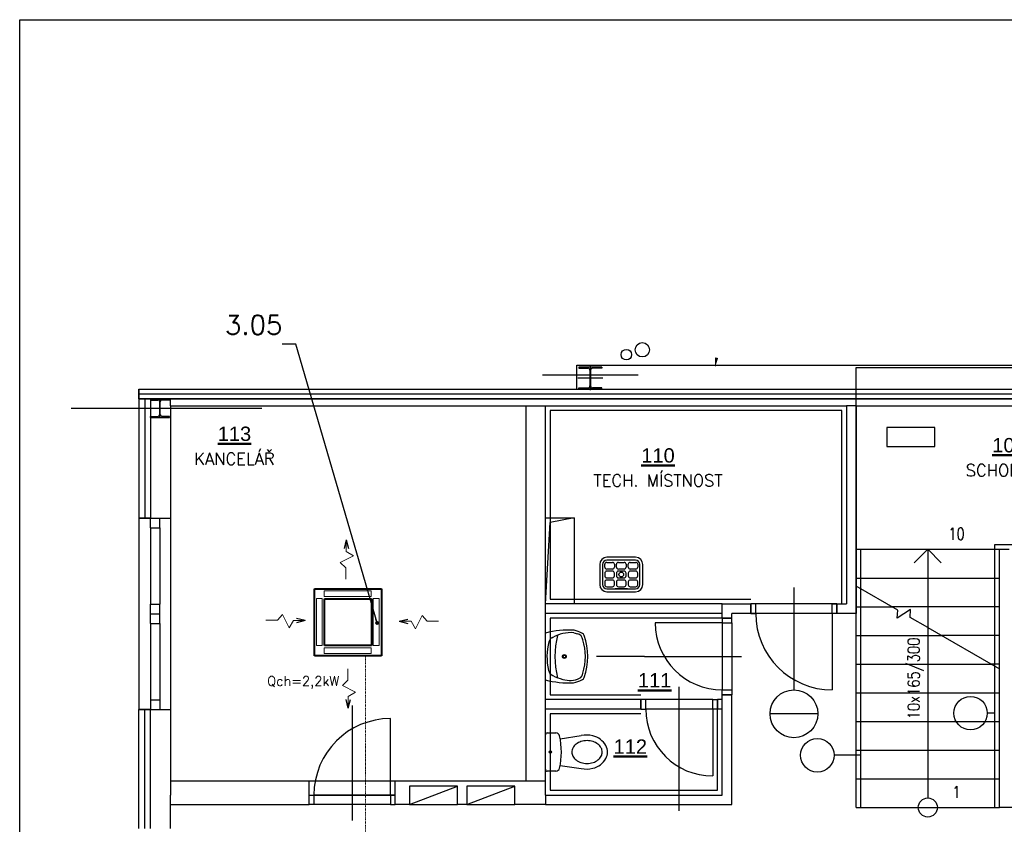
# Model space of a CAD drawing. Header units: millimetres. Extents: x 6435372 to 7248404, y 1559872 to 1886246.
# Tile 110 of 208: x 6960256 to 6970553, y 1637989 to 1646403. Entities that reach past the tile are written whole.
import ezdxf
from ezdxf.enums import TextEntityAlignment as Align

# ---------------------------------------------------------------- set-up
doc = ezdxf.new("R2010")
doc.units = ezdxf.units.MM
doc.linetypes.add('DASHDOT', pattern=[1, 0.5, -0.25, 0, -0.25])
for name, color, linetype, lineweight in [('CKPOPISM', 8, 'Continuous', 50), ('CKPOPISM_POPIS', 8, 'Continuous', 25), ('VZT', 130, 'Continuous', 40)]:
    doc.layers.add(name, color=color, linetype=linetype, lineweight=lineweight)
for name, color, linetype in [('Popisky', 7, 'Continuous'), ('Pozice', 6, 'Continuous'), ('Stavba', 152, 'Continuous'), ('VzT šipky', 7, 'Continuous')]:
    doc.layers.add(name, color=color, linetype=linetype)
doc.styles.add('ARIAL', font='arial.ttf')
doc.styles.add('ROMANS', font='ROMANS', dxfattribs={"height": 0.2})
doc.styles.get("Standard").update_dxf_attribs({"font": 'romans.shx'})
doc.dimstyles.new('pozice50', dxfattribs={"dimtxt": 200, "dimasz": 40, "dimexe": 20, "dimexo": 100, "dimgap": 100, "dimtad": 3, "dimjust": 3, "dimdec": 0, "dimtxsty": 'ROMANS', "dimblk": 'OBLIQUE', "dimcen": -3, "dimclrd": 7, "dimclre": 7, "dimclrt": 6, "dimadec": 0, "dimazin": 0, "dimtfac": 1, "dimtdec": 0, "dimtmove": 0, "dimatfit": 3, "dimldrblk": 'DOT', "dimfxl": 1, "dimarcsym": 0})

# ---------------------------------------------------------------- blocks, each defined once
blk = doc.blocks.new('CKBL2032316081158')
blk = doc.blocks.new('CKBL2032316081219')
blk = doc.blocks.new('CKBL2032316081224')
blk = doc.blocks.new('CKBL2010716104152', base_point=(90276, 66514))
blk = doc.blocks.new('CKBL2010716104200', base_point=(91930, 63875))
blk = doc.blocks.new('_Dot')
at = {"color": 0, "lineweight": -2}
blk.add_line((-0.5, 0), (-1, 0), dxfattribs=at)
at = {"color": 0, "const_width": 0.5}
blk.add_lwpolyline([(-0.25, 0, 1), (0.25, 0, 1)], format="xyb", close=True, dxfattribs=at)
blk = doc.blocks.new('_Oblique')
at = {"color": 0, "lineweight": -2}
blk.add_line((-0.5, -0.5), (0.5, 0.5), dxfattribs=at)

msp = doc.modelspace()

# ---------------------------------------------------------------- linework, layer by layer
at = {"flags": 128}
msp.add_lwpolyline([(6960255.8, 1646402.6), (6991755.8, 1646402.6), (6991755.8, 1624127.6), (6960255.8, 1624127.6)], close=True, dxfattribs=at)
at = {"layer": 'Stavba'}
for p, q in [((6966083.1, 1642539.3), (6966083.1, 1642789.3)), ((6966083.1, 1642789.3), (6972363.1, 1642789.3)), ((6966343.1, 1642769.3), (6966103.1, 1642769.3)), ((6966103.1, 1642769.3), (6966103.1, 1642757.3)), ((6966103.1, 1642757.3), (6966198.3, 1642757.3)), ((6966219.3, 1642736.3), (6966219.3, 1642572.3)), ((6966223.1, 1642779.3), (6966223.1, 1642529.3)), ((6966226.8, 1642736.3), (6966226.8, 1642572.3)), ((6966343.1, 1642757.3), (6966247.8, 1642757.3)), ((6966343.1, 1642769.3), (6966343.1, 1642757.3)), ((6969003.1, 1640479.2), (6969003.1, 1642764.3)), ((6969003.1, 1642764.3), (6972103.1, 1642764.3)), ((6965723.1, 1642689.3), (6966723.1, 1642689.3)), ((6966353.1, 1642654.3), (6966093.1, 1642654.3)), ((6961503.1, 1642439.3), (6961503.1, 1642539.3)), ((6961503.1, 1642539.3), (6961503.1, 1642439.3)), ((6961503.1, 1642539.3), (6972938.1, 1642539.3)), ((6966103.1, 1642539.3), (6966103.1, 1642551.3)), ((6966103.1, 1642551.3), (6966198.3, 1642551.3)), ((6966343.1, 1642539.3), (6966103.1, 1642539.3)), ((6966343.1, 1642551.3), (6966247.8, 1642551.3)), ((6966343.1, 1642539.3), (6966343.1, 1642551.3)), ((6961503.1, 1642489.3), (6972938.1, 1642489.3)), ((6961503.1, 1642439.3), (6961833.1, 1642439.4)), ((6961833.1, 1642439.3), (6961503.1, 1642439.3)), ((6961623.1, 1642439.3), (6961503.1, 1642439.3)), ((6961503.1, 1642439.3), (6961503.1, 1641189.3)), ((6961503.1, 1642439.3), (6972938.1, 1642439.3)), ((6961563.1, 1642439.3), (6961563.1, 1641189.3)), ((6961623.1, 1642439.3), (6961623.1, 1641189.3)), ((6961623.1, 1642434.3), (6961823.1, 1642434.3)), ((6961623.1, 1642434.3), (6961623.1, 1642424.3)), ((6961623.1, 1642424.3), (6961701.8, 1642424.3)), ((6961723.1, 1642234.3), (6961723.1, 1642444.3)), ((6961823.1, 1642424.3), (6961744.3, 1642424.3)), ((6961823.1, 1642434.3), (6961823.1, 1642424.3)), ((6961833.1, 1642364.3), (6961833.1, 1642439.3)), ((6972343.1, 1642439.3), (6961833.1, 1642439.3)), ((6960793.1, 1642339.3), (6962789.2, 1642339.3)), ((6961613.1, 1642339.3), (6961833.1, 1642339.3)), ((6961719.8, 1642272.3), (6961719.8, 1642406.3)), ((6961726.3, 1642272.3), (6961726.3, 1642406.3)), ((6961833.1, 1642364.3), (6965553.1, 1642364.3)), ((6961833.1, 1642364.3), (6961833.1, 1641189.3)), ((6965553.1, 1638444.3), (6965553.1, 1642364.3)), ((6965553.1, 1642364.3), (6965753.1, 1642364.3)), ((6965753.1, 1642364.3), (6968903.1, 1642364.3)), ((6965753.1, 1640294.3), (6965753.1, 1642364.3)), ((6968853.1, 1642314.3), (6965803.1, 1642314.3)), ((6965803.1, 1642314.3), (6965803.1, 1640344.3)), ((6968853.1, 1640294.3), (6968853.1, 1642314.3)), ((6969003.1, 1642364.3), (6968903.1, 1642364.3)), ((6968903.1, 1642364.3), (6968903.1, 1640294.3)), ((6969003.1, 1642364.3), (6969003.1, 1640194.3)), ((6969003.1, 1642364.3), (6972343.1, 1642364.3)), ((6961623.1, 1642244.3), (6961623.1, 1642254.3)), ((6961623.1, 1642254.3), (6961701.8, 1642254.3)), ((6961623.1, 1642244.3), (6961823.1, 1642244.3)), ((6961823.1, 1642254.3), (6961744.3, 1642254.3)), ((6961823.1, 1642244.3), (6961823.1, 1642254.3)), ((6968903.1, 1642294.3), (6968903.1, 1642244.3)), ((6969824.8, 1642138.9), (6969324.8, 1642138.9)), ((6969324.8, 1642138.9), (6969324.8, 1641938.9)), ((6969824.8, 1641938.9), (6969824.8, 1642138.9)), ((6969324.8, 1641938.9), (6969824.8, 1641938.9)), ((6961503.1, 1641189.3), (6961833.1, 1641189.3)), ((6961503.1, 1641189.3), (6961503.1, 1639189.3)), ((6961623.1, 1641189.3), (6961503.1, 1641189.3)), ((6961623.1, 1641089.3), (6961623.1, 1641189.3)), ((6961623.1, 1641189.3), (6961723.1, 1641189.3)), ((6961723.1, 1641089.3), (6961723.1, 1641189.3)), ((6961833.1, 1641189.3), (6961833.1, 1639189.3)), ((6965753.1, 1640294.3), (6965753.1, 1641194.3)), ((6965753.1, 1641194.3), (6966053.1, 1641194.3)), ((6966053.1, 1641194.3), (6965803.1, 1641144.3)), ((6966053.1, 1641194.3), (6966053.1, 1640294.3)), ((6961623.1, 1641089.3), (6961623.1, 1640289.3)), ((6961623.1, 1641089.3), (6961723.1, 1641089.3)), ((6961723.1, 1641089.3), (6961723.1, 1640289.3)), ((6965753.1, 1640294.3), (6965803.1, 1641144.3)), ((6969003.1, 1640864.3), (6970503.1, 1640864.3)), ((6969003.1, 1640864.3), (6970503.1, 1640864.3)), ((6969053.1, 1638164.3), (6969053.1, 1640864.3)), ((6969753.1, 1640864.3), (6969611.8, 1640723)), ((6969753.1, 1640864.3), (6969894.4, 1640723)), ((6969753.1, 1640864.3), (6969753.1, 1638264.2)), ((6970453.1, 1639613.1), (6970453.1, 1640914.3)), ((6970453.1, 1640914.3), (6970653.1, 1640914.3)), ((6970503.1, 1639613.1), (6970503.1, 1640864.3)), ((6970503.1, 1640864.3), (6970603.1, 1640864.3)), ((6966697.2, 1640780.7), (6966397.2, 1640780.7)), ((6966322.2, 1640705.7), (6966322.2, 1640495.7)), ((6966352.2, 1640705.7), (6966352.2, 1640495.7)), ((6966374.7, 1640678.2), (6966374.7, 1640708.2)), ((6966394.7, 1640728.2), (6966454.7, 1640728.2)), ((6966454.7, 1640658.2), (6966394.7, 1640658.2)), ((6966697.2, 1640750.7), (6966397.2, 1640750.7)), ((6966474.7, 1640708.2), (6966474.7, 1640678.2)), ((6966497.2, 1640678.2), (6966497.2, 1640708.2)), ((6966517.2, 1640728.2), (6966577.2, 1640728.2)), ((6966577.2, 1640658.2), (6966517.2, 1640658.2)), ((6966597.2, 1640708.2), (6966597.2, 1640678.2)), ((6966619.7, 1640678.2), (6966619.7, 1640708.2)), ((6966639.7, 1640728.2), (6966699.7, 1640728.2)), ((6966699.7, 1640658.2), (6966639.7, 1640658.2)), ((6966719.7, 1640708.2), (6966719.7, 1640678.2)), ((6966742.2, 1640495.7), (6966742.2, 1640705.7)), ((6966772.2, 1640495.7), (6966772.2, 1640705.7)), ((6966374.7, 1640615.7), (6966374.7, 1640585.7)), ((6966454.7, 1640635.7), (6966394.7, 1640635.7)), ((6966394.7, 1640565.7), (6966454.7, 1640565.7)), ((6966474.7, 1640585.7), (6966474.7, 1640615.7)), ((6966497.2, 1640615.7), (6966497.2, 1640585.7)), ((6966577.2, 1640635.7), (6966517.2, 1640635.7)), ((6966517.2, 1640565.7), (6966577.2, 1640565.7)), ((6966597.2, 1640585.7), (6966597.2, 1640615.7)), ((6966619.7, 1640615.7), (6966619.7, 1640585.7)), ((6966699.7, 1640635.7), (6966639.7, 1640635.7)), ((6966639.7, 1640565.7), (6966699.7, 1640565.7)), ((6966719.7, 1640585.7), (6966719.7, 1640615.7)), ((6969003.1, 1640564.3), (6970503.1, 1640564.3)), ((6966374.7, 1640523.2), (6966374.7, 1640493.2)), ((6966454.7, 1640543.2), (6966394.7, 1640543.2)), ((6966394.7, 1640473.2), (6966454.7, 1640473.2)), ((6966474.7, 1640493.2), (6966474.7, 1640523.2)), ((6966497.2, 1640523.2), (6966497.2, 1640493.2)), ((6966577.2, 1640543.2), (6966517.2, 1640543.2)), ((6966517.2, 1640473.2), (6966577.2, 1640473.2)), ((6966597.2, 1640493.2), (6966597.2, 1640523.2)), ((6966619.7, 1640523.2), (6966619.7, 1640493.2)), ((6966699.7, 1640543.2), (6966639.7, 1640543.2)), ((6966639.7, 1640473.2), (6966699.7, 1640473.2)), ((6966719.7, 1640493.2), (6966719.7, 1640523.2)), ((6968353.1, 1640465.8), (6968353.1, 1639394.3)), ((6969438.1, 1640228), (6969003.1, 1640479.2)), ((6969438.1, 1640228), (6969003.1, 1640479.2)), ((6969003.1, 1638164.3), (6969003.1, 1640479.2)), ((6966397.2, 1640450.7), (6966697.2, 1640450.7)), ((6966397.2, 1640420.7), (6966697.2, 1640420.7)), ((6966482.2, 1640450.7), (6966612.2, 1640450.7)), ((6966482.2, 1640450.7), (6966482.2, 1640450.7)), ((6966612.2, 1640450.7), (6966482.2, 1640450.7)), ((6966612.2, 1640450.7), (6966612.2, 1640450.7)), ((6961623.1, 1640189.3), (6961623.1, 1640289.3)), ((6961623.1, 1640289.3), (6961723.1, 1640289.3)), ((6961723.1, 1640189.3), (6961723.1, 1640289.3)), ((6967603.1, 1640294.3), (6965753.1, 1640294.3)), ((6965753.1, 1640194.3), (6965753.1, 1640294.3)), ((6966053.1, 1640294.3), (6965753.1, 1640294.3)), ((6965803.1, 1640344.3), (6967903.1, 1640344.3)), ((6967603.1, 1640194.3), (6967603.1, 1640294.3)), ((6967603.1, 1640294.3), (6967903.1, 1640294.3)), ((6967603.1, 1640144.3), (6967603.1, 1640294.3)), ((6968803.1, 1640294.3), (6967903.1, 1640294.3)), ((6967903.1, 1640194.3), (6967903.1, 1640294.3)), ((6967953.1, 1640294.3), (6967903.1, 1640294.3)), ((6967903.1, 1640294.3), (6967903.1, 1640194.3)), ((6967953.1, 1640194.3), (6967953.1, 1640294.3)), ((6968753.1, 1640294.3), (6967953.1, 1640294.3)), ((6968753.1, 1640194.3), (6968753.1, 1640294.3)), ((6968753.1, 1640294.3), (6968803.1, 1640294.3)), ((6968803.1, 1640294.3), (6968903.1, 1640294.3)), ((6968803.1, 1640194.3), (6968803.1, 1640294.3)), ((6968803.1, 1640294.3), (6968803.1, 1640194.3)), ((6969003.1, 1640264.3), (6969375.2, 1640264.3)), ((6970503.1, 1640264.3), (6969375.2, 1640264.3)), ((6961623.1, 1640189.3), (6961723.1, 1640189.3)), ((6961623.1, 1640089.3), (6961623.1, 1640189.3)), ((6961723.1, 1640089.3), (6961723.1, 1640189.3)), ((6965753.1, 1639294.3), (6965753.1, 1640194.3)), ((6967603.1, 1640194.3), (6965753.1, 1640194.3)), ((6967482.4, 1640144.3), (6965803.1, 1640144.3)), ((6965803.1, 1640144.3), (6965803.1, 1639344.3)), ((6967603.1, 1640144.3), (6967482.4, 1640144.3)), ((6967482.4, 1640144.3), (6967482.4, 1640144.3)), ((6967603.1, 1640144.3), (6967703.1, 1640144.3)), ((6967603.1, 1640144.3), (6967603.1, 1640094.3)), ((6967703.1, 1640144.3), (6967603.1, 1640144.3)), ((6967903.1, 1640194.3), (6967703.1, 1640194.3)), ((6967703.1, 1640144.3), (6967703.1, 1640194.3)), ((6967703.1, 1640094.3), (6967703.1, 1640144.3)), ((6968803.1, 1640194.3), (6967903.1, 1640194.3)), ((6967903.1, 1640194.3), (6967953.1, 1640194.3)), ((6968753.1, 1640194.3), (6967953.1, 1640194.3)), ((6968803.1, 1640194.3), (6968753.1, 1640194.3)), ((6968753.1, 1640194.3), (6968753.1, 1639394.3)), ((6969003.1, 1640194.3), (6968803.1, 1640194.3)), ((6969573, 1640236.7), (6969433.1, 1640144.3)), ((6969573, 1640236.7), (6969433.1, 1640144.3)), ((6969433.1, 1640144.3), (6969438.1, 1640228)), ((6969433.1, 1640144.3), (6969438.1, 1640228)), ((6969568, 1640153), (6969573, 1640236.7)), ((6969568, 1640153), (6969573, 1640236.7)), ((6969753.1, 1640046.1), (6969568, 1640153)), ((6969753.1, 1640046.1), (6969568, 1640153)), ((6961623.1, 1640089.3), (6961623.1, 1639289.3)), ((6961623.1, 1640089.3), (6961723.1, 1640089.3)), ((6961723.1, 1640089.3), (6961723.1, 1639289.3)), ((6967603.1, 1640094.3), (6966903.1, 1640094.3)), ((6967603.1, 1640094.3), (6967603.1, 1639394.3)), ((6967603.1, 1640094.3), (6967703.1, 1640094.3)), ((6967703.1, 1640094.3), (6967703.1, 1639394.3)), ((6969753.1, 1640046.1), (6970503.1, 1639613.1)), ((6969753.1, 1640046.1), (6970503.1, 1639613.1)), ((6965753.1, 1639498.3), (6965753.1, 1639989.1)), ((6965827.7, 1639942.3), (6965829.9, 1639943.5)), ((6966050.6, 1639992.6), (6966089.1, 1639981.3)), ((6969003.1, 1639964.3), (6969894.8, 1639964.3)), ((6970503.1, 1639964.3), (6969894.8, 1639964.3)), ((6966173.1, 1639744.3), (6966173.1, 1639744.3)), ((6966789.5, 1639744.3), (6966289.5, 1639744.3)), ((6966789.5, 1639744.3), (6967803.1, 1639744.3)), ((6969003.1, 1639664.3), (6970414.4, 1639664.3)), ((6970503.1, 1639664.3), (6970414.4, 1639664.3)), ((6970453.1, 1638164.3), (6970453.1, 1639630.4)), ((6970503.1, 1638164.3), (6970503.1, 1639613.1)), ((6967153.1, 1638131.2), (6967153.1, 1639425.3)), ((6965803.1, 1639344.3), (6966753.1, 1639344.3)), ((6967603.1, 1639344.3), (6967603.1, 1639394.3)), ((6967603.1, 1639394.3), (6967703.1, 1639394.3)), ((6967603.1, 1639294.3), (6967603.1, 1639344.3)), ((6967603.1, 1639344.3), (6967703.1, 1639344.3)), ((6967703.1, 1639344.3), (6967603.1, 1639344.3)), ((6967703.1, 1639394.3), (6967703.1, 1639344.3)), ((6967703.1, 1638194.3), (6967703.1, 1639344.3)), ((6968353.1, 1639394.3), (6968353.1, 1639394.3)), ((6969003.1, 1639364.3), (6970503.1, 1639364.3)), ((6961623.1, 1639289.3), (6961723.1, 1639289.3)), ((6961623.1, 1639289.3), (6961623.1, 1639189.3)), ((6961723.1, 1639289.3), (6961723.1, 1639189.3)), ((6963733.1, 1639230.3), (6963733.1, 1638030.3)), ((6963733.1, 1639230.3), (6963733.1, 1639230.3)), ((6965753.1, 1639194.3), (6965753.1, 1639294.3)), ((6966753.1, 1639294.3), (6965753.1, 1639294.3)), ((6966753.1, 1639194.3), (6966753.1, 1639294.3)), ((6966803.1, 1639294.3), (6966753.1, 1639294.3)), ((6966753.1, 1639294.3), (6966753.1, 1639194.3)), ((6967503.1, 1639294.3), (6966803.1, 1639294.3)), ((6966803.1, 1639194.3), (6966803.1, 1639294.3)), ((6967503.1, 1639194.3), (6967503.1, 1639294.3)), ((6967503.1, 1639294.3), (6967553.1, 1639294.3)), ((6967603.1, 1639294.3), (6967553.1, 1639294.3)), ((6967553.1, 1639194.3), (6967553.1, 1639294.3)), ((6967553.1, 1639294.3), (6967553.1, 1639194.3)), ((6967603.1, 1639194.3), (6967603.1, 1639294.3)), ((6961503.1, 1639189.3), (6961833.1, 1639189.3)), ((6961623.1, 1639189.3), (6961503.1, 1639189.3)), ((6961503.1, 1637944.3), (6961503.1, 1639189.3)), ((6961563.1, 1637944.3), (6961563.1, 1639189.3)), ((6961623.1, 1639189.3), (6961723.1, 1639189.3)), ((6961623.1, 1637944.3), (6961623.1, 1639189.3)), ((6961833.1, 1639189.3), (6961833.1, 1638294.3)), ((6965753.1, 1638294.3), (6965753.1, 1639194.3)), ((6966753.1, 1639194.3), (6965753.1, 1639194.3)), ((6966753.1, 1639144.3), (6965803.1, 1639144.3)), ((6965803.1, 1639144.3), (6965803.1, 1638344.3)), ((6966753.1, 1639194.3), (6966803.1, 1639194.3)), ((6967503.1, 1639194.3), (6966803.1, 1639194.3)), ((6967553.1, 1639194.3), (6967503.1, 1639194.3)), ((6967503.1, 1639194.3), (6967503.1, 1638494.3)), ((6967603.1, 1639194.3), (6967553.1, 1639194.3)), ((6967553.1, 1638344.3), (6967553.1, 1639194.3)), ((6967603.1, 1638294.3), (6967603.1, 1639194.3)), ((6968603.1, 1639144.3), (6968103.1, 1639144.3)), ((6970453.1, 1639151), (6970375.1, 1639151)), ((6964133.1, 1638294.3), (6964133.1, 1639094.3)), ((6969003.1, 1639064.3), (6970503.1, 1639064.3)), ((6965753.1, 1638564.6), (6965753.1, 1638924)), ((6965773.2, 1638944.1), (6965863.2, 1638944.1)), ((6965908.2, 1638884.3), (6966126.7, 1638917.8)), ((6969053.1, 1638710.5), (6968772.6, 1638710.5)), ((6969003.1, 1638764.3), (6970503.1, 1638764.3)), ((6965908.2, 1638604.3), (6966126.7, 1638570.9)), ((6965863.2, 1638544.5), (6965773.2, 1638544.5)), ((6961833.1, 1638444.3), (6963283.1, 1638444.3)), ((6963283.1, 1638194.3), (6963283.1, 1638444.3)), ((6963283.1, 1638444.3), (6964183.1, 1638444.3)), ((6964183.1, 1638194.3), (6964183.1, 1638444.3)), ((6964183.1, 1638444.3), (6965553.1, 1638444.3)), ((6965553.1, 1638444.3), (6965753.1, 1638444.3)), ((6969003.1, 1638464.3), (6970503.1, 1638464.3)), ((6961833.1, 1638194.3), (6961833.1, 1638294.3)), ((6963283.1, 1638294.3), (6963333.1, 1638294.3)), ((6963283.1, 1638194.3), (6963283.1, 1638294.3)), ((6963283.1, 1638294.3), (6964183.1, 1638294.3)), ((6964133.1, 1638294.3), (6963333.1, 1638294.3)), ((6963333.1, 1638294.3), (6963333.1, 1638194.3)), ((6964183.1, 1638294.3), (6964133.1, 1638294.3)), ((6964133.1, 1638294.3), (6964133.1, 1638194.3)), ((6964183.1, 1638194.3), (6964183.1, 1638294.3)), ((6964333.1, 1638194.3), (6964833.1, 1638389.3)), ((6964833.1, 1638389.3), (6964333.1, 1638389.3)), ((6964333.1, 1638389.3), (6964333.1, 1638194.3)), ((6964833.1, 1638389.3), (6964333.1, 1638389.3)), ((6964333.1, 1638389.3), (6964333.1, 1638194.3)), ((6964833.1, 1638194.3), (6964833.1, 1638389.3)), ((6964833.1, 1638194.3), (6964833.1, 1638389.3)), ((6964933.1, 1638194.3), (6965433.1, 1638389.3)), ((6965433.1, 1638389.3), (6964933.1, 1638389.3)), ((6964933.1, 1638389.3), (6964933.1, 1638194.3)), ((6965433.1, 1638389.3), (6964933.1, 1638389.3)), ((6964933.1, 1638389.3), (6964933.1, 1638194.3)), ((6965433.1, 1638194.3), (6965433.1, 1638389.3)), ((6965433.1, 1638194.3), (6965433.1, 1638389.3)), ((6965753.1, 1638294.3), (6967603.1, 1638294.3)), ((6965753.1, 1638294.3), (6965753.1, 1638194.3)), ((6965803.1, 1638344.3), (6967553.1, 1638344.3)), ((6961833.1, 1638194.3), (6963283.1, 1638194.3)), ((6961833.1, 1637944.3), (6961833.1, 1638194.3)), ((6963333.1, 1638194.3), (6963283.1, 1638194.3)), ((6964133.1, 1638194.3), (6963333.1, 1638194.3)), ((6964133.1, 1638194.3), (6964183.1, 1638194.3)), ((6964333.1, 1638194.3), (6964183.1, 1638194.3)), ((6964333.1, 1638194.3), (6964833.1, 1638194.3)), ((6964933.1, 1638194.3), (6964833.1, 1638194.3)), ((6964933.1, 1638194.3), (6965433.1, 1638194.3)), ((6965753.1, 1638194.3), (6965433.1, 1638194.3)), ((6965753.1, 1638194.3), (6967703.1, 1638194.3)), ((6969003.1, 1638164.3), (6970503.1, 1638164.3)), ((6969003.1, 1638164.3), (6969003.1, 1638164.3)), ((6969053.1, 1638164.3), (6969053.1, 1638164.3)), ((6972103.1, 1638164.3), (6970503.1, 1638164.3)), ((6970503.1, 1638164.3), (6970503.1, 1638164.3))]:
    msp.add_line(p, q, dxfattribs=at)
for centre, radius in [((6966600.7, 1642900.2), 55), ((6966767.4, 1642950.5), 75), ((6966547.2, 1640600.7), 25), ((6965952, 1639743.7), 20.4), ((6965952, 1639743.7), 13.9), ((6968353.1, 1639144.3), 250), ((6970200.1, 1639151), 175), ((6968597.6, 1638710.5), 175), ((6965806.1, 1638744.3), 12.8), ((6969753.1, 1638164.3), 99.9), ((6969753.1, 1638164.3), 0.000000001)]:
    msp.add_circle(centre, radius, dxfattribs=at)
for centre, radius, start, end in [((6966198.3, 1642736.3), 21, 0, 90), ((6966247.8, 1642736.3), 21, 90, 180), ((6966198.3, 1642572.3), 21, 270, 0), ((6966247.8, 1642572.3), 21, 180, 270), ((6961701.8, 1642406.3), 18, 0, 90), ((6961744.3, 1642406.3), 18, 90, 180), ((6961701.8, 1642272.3), 18, 270, 0), ((6961744.3, 1642272.3), 18, 180, 270), ((6966397.2, 1640705.7), 75, 90, 180), ((6966697.2, 1640705.7), 75, 0, 90), ((6966397.2, 1640705.7), 45, 90, 180), ((6966394.7, 1640708.2), 20, 90, 180), ((6966394.7, 1640678.2), 20, 180, 270), ((6966454.7, 1640708.2), 20, 0, 90), ((6966454.7, 1640678.2), 20, 270, 0), ((6966517.2, 1640708.2), 20, 90, 180), ((6966517.2, 1640678.2), 20, 180, 270), ((6966577.2, 1640708.2), 20, 0, 90), ((6966577.2, 1640678.2), 20, 270, 0), ((6966639.7, 1640708.2), 20, 90, 180), ((6966639.7, 1640678.2), 20, 180, 270), ((6966697.2, 1640705.7), 45, 0, 90), ((6966699.7, 1640708.2), 20, 0, 90), ((6966699.7, 1640678.2), 20, 270, 0), ((6966394.7, 1640615.7), 20, 90, 180), ((6966394.7, 1640585.7), 20, 180, 270), ((6966454.7, 1640615.7), 20, 0, 90), ((6966454.7, 1640585.7), 20, 270, 0), ((6966517.2, 1640615.7), 20, 90, 180), ((6966517.2, 1640585.7), 20, 180, 270), ((6966577.2, 1640615.7), 20, 0, 90), ((6966577.2, 1640585.7), 20, 270, 0), ((6966639.7, 1640615.7), 20, 90, 180), ((6966639.7, 1640585.7), 20, 180, 270), ((6966699.7, 1640615.7), 20, 0, 90), ((6966699.7, 1640585.7), 20, 270, 0), ((6966397.2, 1640495.7), 75, 180, 270), ((6966397.2, 1640495.7), 45, 180, 270), ((6966394.7, 1640523.2), 20, 90, 180), ((6966394.7, 1640493.2), 20, 180, 270), ((6966454.7, 1640523.2), 20, 0, 90), ((6966454.7, 1640493.2), 20, 270, 0), ((6966517.2, 1640523.2), 20, 90, 180), ((6966517.2, 1640493.2), 20, 180, 270), ((6966577.2, 1640523.2), 20, 0, 90), ((6966577.2, 1640493.2), 20, 270, 0), ((6966639.7, 1640523.2), 20, 90, 180), ((6966639.7, 1640493.2), 20, 180, 270), ((6966697.2, 1640495.7), 75, 270, 0), ((6966697.2, 1640495.7), 45, 270, 0), ((6966699.7, 1640523.2), 20, 0, 90), ((6966699.7, 1640493.2), 20, 270, 0), ((6968753.1, 1640194.3), 800, 180, 270), ((6967603.1, 1640094.3), 700, 180, 270), ((6965993.9, 1639043.7), 975.6, 86.4658, 104.29036), ((6965864.3, 1639871), 80.1, 117.18221, 160.00598), ((6966026.9, 1639579.2), 414.1, 86.71525, 118.40708), ((6966748.8, 1639743.2), 895.8, 165.71301, 194.28699), ((6965987.9, 1639709.4), 315.1, 62.30927, 77.87681), ((6966071.4, 1639908.4), 75, 7.59271, 76.38946), ((6966122.9, 1639950.1), 40, 18.31911, 73.37614), ((6965516.3, 1639743.7), 680.6, 341.23415, 18.76585), ((6966417, 1639742), 647.1, 166.015, 192.78165), ((6965576.3, 1639743.5), 595.6, 342.93741, 17.06259), ((6965865.7, 1639617.7), 82, 193.33659, 244.11638), ((6966091.9, 1640082.3), 598.7, 244.04487, 254.98693), ((6966085.5, 1639571.8), 60.3, 292.92999, 357.08569), ((6966000.8, 1640483.8), 1016.2, 255.8879, 272.65781), ((6966007.5, 1639727.9), 234.8, 252.48761, 295.62286), ((6965987.8, 1639778.1), 315.2, 280.99774, 297.69032), ((6966122.8, 1639537.3), 40, 286.6462, 341.65769), ((6967503.1, 1639194.3), 700, 180, 270), ((6964133.1, 1638294.3), 800, 90, 180), ((6965773.2, 1638924), 20.1, 90, 180), ((6965863.2, 1638903.9), 40.2, 12.60811, 90), ((6965149.6, 1638744.3), 771.3, 347.39189, 12.60811), ((6966179.3, 1638573.8), 348, 78.11757, 98.69848), ((6966198.7, 1638706.4), 214.4, 29.47633, 75.89811), ((6966153.4, 1638726.3), 127.4, 127.58474, 151.71247), ((6966175.2, 1638698), 163.2, 107.68289, 127.58474), ((6966189.4, 1638653.4), 210, 90, 107.68289), ((6966189.4, 1638653.4), 210, 72.31711, 90), ((6966203.6, 1638698), 163.2, 52.41526, 72.31711), ((6966225.4, 1638726.3), 127.4, 28.28753, 52.41526), ((6966265.5, 1638744.3), 137.6, 0, 29.40689), ((6966119.9, 1638744.3), 89.4, 151.71247, 180), ((6966119.9, 1638744.3), 89.4, 180, 208.28753), ((6966153.4, 1638762.3), 127.4, 208.28753, 232.41526), ((6966225.4, 1638762.3), 127.4, 307.58474, 331.71247), ((6966258.9, 1638744.3), 89.4, 0, 28.28753), ((6966258.9, 1638744.3), 89.4, 331.71247, 0), ((6966265.5, 1638744.3), 137.6, 330.59311, 0), ((6966175.2, 1638790.7), 163.2, 232.41526, 252.31711), ((6966189.4, 1638835.3), 210, 252.31711, 270), ((6966189.4, 1638835.3), 210, 270, 287.68289), ((6966198.7, 1638782.2), 214.4, 284.10189, 330.52367), ((6966203.6, 1638790.7), 163.2, 287.68289, 307.58474), ((6965773.2, 1638564.6), 20.1, 180, 270), ((6965863.2, 1638584.7), 40.2, 270, 347.39189), ((6966179.3, 1638914.9), 348, 261.30152, 281.88243)]:
    msp.add_arc(centre, radius, start, end, dxfattribs=at)
msp.add_solid([(6967560.6, 1642865.5), (6967528.5, 1642769.3), (6967527.6, 1642870.7)], dxfattribs=at)
at = {"layer": 'VZT'}
for p, q in [((6963338.8, 1640452.1), (6964038.7, 1640452.1)), ((6963338.8, 1639752.2), (6963338.8, 1640452.1)), ((6964038.7, 1640452.1), (6964038.7, 1639752.2)), ((6963443.8, 1640347.2), (6963933.7, 1640347.2)), ((6963443.8, 1639857.2), (6963443.8, 1640347.2)), ((6963933.7, 1640347.2), (6963933.7, 1639857.2)), ((6963933.7, 1639857.2), (6963443.8, 1639857.2)), ((6964038.7, 1639752.2), (6963338.8, 1639752.2))]:
    msp.add_line(p, q, dxfattribs=at)
at = {"layer": 'VZT', "color": 7, "lineweight": 9}
for p, q in [((6963420.4, 1640349.3), (6963359.6, 1640349.3)), ((6963359.6, 1640349.3), (6963359.6, 1639857.3)), ((6963420.4, 1639857.3), (6963420.4, 1640349.3)), ((6963441.3, 1640430.9), (6963441.3, 1640370)), ((6963933.2, 1640430.9), (6963441.3, 1640430.9)), ((6963441.3, 1640370), (6963933.2, 1640370)), ((6963933.2, 1640370), (6963933.2, 1640430.9)), ((6964014.9, 1640349.3), (6963954, 1640349.3)), ((6963954, 1640349.3), (6963954, 1639857.3)), ((6964014.9, 1639857.3), (6964014.9, 1640349.3)), ((6963359.6, 1639857.3), (6963420.4, 1639857.3)), ((6963441.3, 1639773.4), (6963441.3, 1639834.3)), ((6963441.3, 1639834.3), (6963933.2, 1639834.3)), ((6963933.2, 1639834.3), (6963933.2, 1639773.4)), ((6963954, 1639857.3), (6964014.9, 1639857.3)), ((6963933.2, 1639773.4), (6963441.3, 1639773.4))]:
    msp.add_line(p, q, dxfattribs=at)
at = {"layer": 'VZT', "color": 120, "linetype": 'DASHDOT', "lineweight": 9, "ltscale": 15}
msp.add_line((6963872.2, 1637626.6), (6963872.2, 1639752.2), dxfattribs=at)
at = {"layer": 'VzT šipky', "color": 7, "lineweight": 25}
for p, q in [((6963670.2, 1640964.1), (6963649.1, 1640873.9)), ((6963670.2, 1640964.1), (6963694.4, 1640872.5)), ((6963242.6, 1640120), (6963150.9, 1640095.8)), ((6963242.6, 1640120), (6963152.4, 1640141.1)), ((6964224.2, 1640111.9), (6964314.4, 1640133)), ((6964224.2, 1640111.9), (6964315.8, 1640087.7)), ((6963691.2, 1639202.2), (6963670.1, 1639292.4)), ((6963691.2, 1639202.2), (6963715.4, 1639293.8))]:
    msp.add_line(p, q, dxfattribs=at)
at = {"layer": 'VzT šipky', "color": 7, "lineweight": 0}
for p, q in [((6963670.2, 1640964.1), (6963670.2, 1640873.6)), ((6963670.2, 1640873.6), (6963670.2, 1640839.9)), ((6963747.5, 1640794.6), (6963609.1, 1640724.9)), ((6963670.2, 1640839.9), (6963747.5, 1640794.6)), ((6963609.1, 1640724.9), (6963667.7, 1640671.9)), ((6963667.7, 1640671.9), (6963667.7, 1640552.9)), ((6963667.7, 1640552.9), (6963667.7, 1640583.4)), ((6963003.3, 1640181.1), (6962950.3, 1640122.4)), ((6963073, 1640042.6), (6963003.3, 1640181.1)), ((6964393.7, 1640034.5), (6964463.5, 1640172.9)), ((6964463.5, 1640172.9), (6964516.5, 1640114.3)), ((6962950.3, 1640122.4), (6962831.3, 1640122.4)), ((6962831.3, 1640122.4), (6962861.8, 1640122.4)), ((6963118.3, 1640120), (6963073, 1640042.6)), ((6963152, 1640120), (6963118.3, 1640120)), ((6963242.6, 1640120), (6963152, 1640120)), ((6964224.2, 1640111.9), (6964314.8, 1640111.9)), ((6964314.8, 1640111.9), (6964348.5, 1640111.9)), ((6964348.5, 1640111.9), (6964393.7, 1640034.5)), ((6964516.5, 1640114.3), (6964635.5, 1640114.3)), ((6964635.5, 1640114.3), (6964604.9, 1640114.3)), ((6963688.8, 1639494.5), (6963688.8, 1639613.5)), ((6963688.8, 1639613.5), (6963688.8, 1639582.9)), ((6963630.1, 1639441.5), (6963688.8, 1639494.5)), ((6963768.5, 1639371.7), (6963630.1, 1639441.5)), ((6963691.2, 1639326.5), (6963768.5, 1639371.7)), ((6963691.2, 1639292.8), (6963691.2, 1639326.5)), ((6963691.2, 1639202.2), (6963691.2, 1639292.8))]:
    msp.add_line(p, q, dxfattribs=at)

# ---------------------------------------------------------------- block references
at = {"layer": 'CKPOPISM'}
ref = msp.add_blockref('CKBL2032316081158', (6962502, 1641747.4), dxfattribs=at)
ref.add_attrib('CISLO', '%%U113', dxfattribs={"height": 150, "style": 'ARIAL'}).set_placement((6962502, 1641997.4), align=Align.CENTER)
ref.add_attrib('JMENO', 'KANCELÁŘ', dxfattribs={"layer": 'CKPOPISM_POPIS', "height": 125}).set_placement((6962502, 1641747.4), align=Align.CENTER)
ref = msp.add_blockref('CKBL2032316081219', (6970602.2, 1641628.2), dxfattribs=at)
ref.add_attrib('CISLO', '%%U109', dxfattribs={"height": 150, "style": 'ARIAL'}).set_placement((6970602.2, 1641878.2), align=Align.CENTER)
ref.add_attrib('JMENO', 'SCHODIŠTĚ', dxfattribs={"layer": 'CKPOPISM_POPIS', "height": 125}).set_placement((6970602.2, 1641628.2), align=Align.CENTER)
ref = msp.add_blockref('CKBL2032316081224', (6966931.6, 1641521.1), dxfattribs=at)
ref.add_attrib('CISLO', '%%U110', dxfattribs={"height": 150, "style": 'ARIAL'}).set_placement((6966931.6, 1641771.1), align=Align.CENTER)
ref.add_attrib('JMENO', 'TECH. MÍSTNOST', dxfattribs={"layer": 'CKPOPISM_POPIS', "height": 125}).set_placement((6966931.6, 1641521.1), align=Align.CENTER)
ref = msp.add_blockref('CKBL2010716104152', (6966896.4, 1639419.7), dxfattribs=dict(at, xscale=0.5, yscale=0.5, zscale=0.5))
ref.add_attrib('CISLO', '%%U111', dxfattribs={"height": 150, "style": 'ARIAL'}).set_placement((6966896.4, 1639419.7), align=Align.CENTER)
ref = msp.add_blockref('CKBL2010716104200', (6966641.6, 1638726.3), dxfattribs=dict(at, xscale=0.5, yscale=0.5, zscale=0.5))
ref.add_attrib('CISLO', '%%U112', dxfattribs={"height": 150, "style": 'ARIAL'}).set_placement((6966641.6, 1638726.3), align=Align.CENTER)

# ---------------------------------------------------------------- texts
at = {"layer": 'Popisky', "insert": (6962843.9, 1639536.8), "char_height": 100, "width": 885.604, "attachment_point": 1, "style": 'ROMANS'}
msp.add_mtext('{Qch=2,2kW}', dxfattribs=at)
at = {"layer": 'Pozice', "color": 6, "insert": (6963003.1, 1643111), "char_height": 200, "width": 230.017, "attachment_point": 9, "style": 'ROMANS'}
msp.add_mtext('3.05', dxfattribs=at)
at = {"layer": 'Stavba', "width": 0.8}
for s, p in [('10', (6970053.1, 1641026.8)), ('1', (6970053.1, 1638326.8))]:
    msp.add_text(s, height=125, dxfattribs=at).set_placement(p, align=Align.MIDDLE)
msp.add_text('10x165/300', height=125, rotation=90, dxfattribs=at).set_placement((6969614.1, 1639514.3), align=Align.MIDDLE)

# ---------------------------------------------------------------- leaders
at = {"layer": 'Pozice', "annotation_type": 0, "has_hookline": 1, "hookline_direction": 1}
msp.add_leader([(6963993.1, 1640094.3), (6963143.1, 1643011), (6963103.1, 1643011)], dimstyle='pozice50', override={"dimtad": 1}, dxfattribs=at)

doc.saveas('drawing.dxf')
